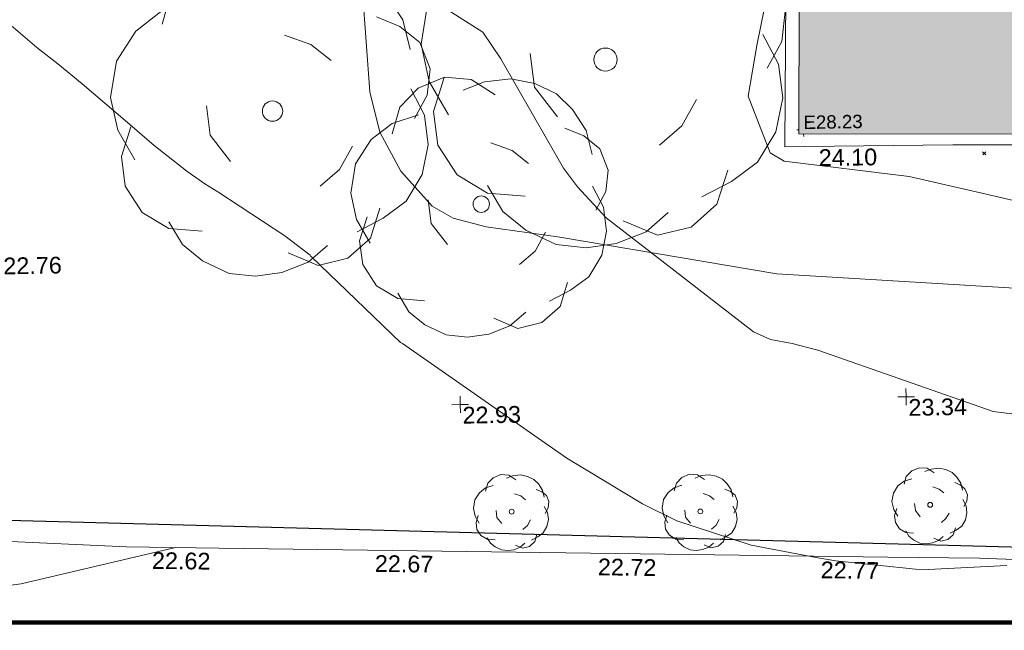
# Model space of a CAD drawing. Header units: millimetres. Extents: x -287732 to 520720, y -88450 to 287754.
# Tile 32 of 256: x -210665 to -188588, y -74000 to -60302. Entities that reach past the tile are written whole.
import ezdxf

# ---------------------------------------------------------------- set-up
doc = ezdxf.new("R2010")
doc.units = ezdxf.units.MM
doc.linetypes.add('IMPORT-UG_ELEC_STREET LIGHTING_QLB2 _2_', pattern=[2700, 1500, -300, 0, -250, 150, -300, 0, -200])
for name, color, linetype, lineweight, true_color in [('00_TOPO_LEVEL_SPOT', 7, 'Continuous', 9, 0x666666), ('00_TOPO_TREE', 7, 'Continuous', 9, 0x666666), ('00_UAV_CONCRETE', 9, 'Continuous', 9, 0x808080), ('00_UAV_FENCE', 7, 'Continuous', 9, 0x264c2f), ('00_UAV_FORM_LINES', 7, 'Continuous', 9, 0x666666), ('00_UAV_LEVEL_SPOT', 7, 'Continuous', 9, 0x666666), ('01_DTM_CONTOUR_MNR', 7, 'Continuous', 9, 0xa5a552), ('12333-PUM-2D-U-0001-C01 - Rev2_REVIT IMPORT_dwg', 7, 'Continuous', 9, 0x767676), ('A_RHA_Line', 7, 'Continuous', 9, 0x00a600), ('EAVE_LVL', 3, 'Continuous', 9, 0x00ff00), ('PUM-SURVEY BOUNDARY_EXTENT', 190, 'Continuous', 25, 0x7f00ff)]:
    doc.layers.add(name, color=color, linetype=linetype, lineweight=lineweight, true_color=true_color)
doc.layers.add('A_RHA_Detail', color=7, linetype='Continuous', lineweight=9)
doc.layers.add('GEN-TEXT', color=7, linetype='Continuous', lineweight=9)
doc.styles.add('Arial_3', font='arial.ttf', dxfattribs={"height": 300})
doc.styles.add('Swis721 Lt BT_2', font='swissl.ttf', dxfattribs={"height": 375})

# ---------------------------------------------------------------- blocks, each defined once
blk = doc.blocks.new('12333-PUM-2D-U-0001-C01 - Rev2_REVIT IMPORT_dwg_CONIFEROUS_TREE-2077079-Site Location Plan Proposed')
at = {"layer": '00_TOPO_TREE', "color": 254, "true_color": 0xcccccc, "flags": 128}
for points in [[(533693466, 725498653), (533693688, 725499393), (533694206, 725499911), (533694946, 725500207), (533695686, 725500133), (533696351, 725499689)], [(533695464, 725499837), (533696055, 725500059), (533696795, 725500133), (533697461, 725499985), (533698053, 725499689), (533698497, 725499245), (533698867, 725498653), (533699015, 725497987)], [(533692800, 725495620), (533692430, 725496286), (533692282, 725497026), (533692430, 725497840), (533692874, 725498505), (533693466, 725498949), (533694206, 725499171)], [(533698275, 725498727), (533698793, 725498505), (533699237, 725498135), (533699458, 725497544), (533699384, 725496952), (533699089, 725496434)], [(533696203, 725498357), (533696795, 725498135), (533697239, 725497766)], [(533699015, 725497100), (533699311, 725496508), (533699384, 725495842), (533699237, 725495176), (533698867, 725494584), (533698349, 725494215), (533697757, 725493919)], [(533694946, 725495546), (533694502, 725496138), (533694428, 725496804)], [(533694280, 725493993), (533693540, 725494067), (533692948, 725494436), (533692578, 725495028), (533692504, 725495694), (533692726, 725496360)], [(533697683, 725495842), (533697387, 725495324), (533696943, 725494954)], [(533698275, 725494436), (533698053, 725493771), (533697535, 725493327), (533696869, 725493179), (533696203, 725493475)], [(533697091, 725493623), (533696647, 725493253), (533696055, 725493031), (533695464, 725492957), (533694872, 725493031), (533694280, 725493327), (533693836, 725493697), (533693540, 725494215)]]:
    blk.add_lwpolyline(points, dxfattribs=at)
at = {"layer": '00_TOPO_TREE', "color": 254, "true_color": 0xcccccc}
blk.add_circle((533695907, 725496656), 228, dxfattribs=at)
blk = doc.blocks.new('12333-PUM-2D-U-0001-C01 - Rev2_REVIT IMPORT_dwg_CONIFEROUS_TREE-2077080-Site Location Plan Proposed')
at = {"layer": '00_TOPO_TREE', "color": 254, "true_color": 0xcccccc, "flags": 128}
for points in [[(533700612, 725499955), (533700864, 725500798), (533701454, 725501388), (533702297, 725501725), (533703139, 725501640), (533703898, 725501135)], [(533702887, 725501303), (533703561, 725501556), (533704403, 725501640), (533705161, 725501472), (533705835, 725501135), (533706341, 725500629), (533706762, 725499955), (533706931, 725499197)], [(533699853, 725496501), (533699432, 725497259), (533699264, 725498102), (533699432, 725499029), (533699938, 725499787), (533700612, 725500292), (533701454, 725500545)], [(533706088, 725500040), (533706678, 725499787), (533707183, 725499366), (533707436, 725498692), (533707352, 725498018), (533707015, 725497428)], [(533703729, 725499618), (533704403, 725499366), (533704909, 725498944)], [(533706931, 725498186), (533707268, 725497512), (533707352, 725496754), (533707183, 725495996), (533706762, 725495322), (533706172, 725494900), (533705498, 725494563)], [(533702297, 725496417), (533701791, 725497091), (533701707, 725497849)], [(533701539, 725494648), (533700696, 725494732), (533700022, 725495153), (533699601, 725495827), (533699516, 725496585), (533699769, 725497344)], [(533705414, 725496754), (533705077, 725496164), (533704572, 725495743)], [(533706088, 725495153), (533705835, 725494395), (533705246, 725493889), (533704487, 725493721), (533703729, 725494058)], [(533704740, 725494226), (533704235, 725493805), (533703561, 725493552), (533702887, 725493468), (533702213, 725493552), (533701539, 725493889), (533701033, 725494311), (533700696, 725494900)]]:
    blk.add_lwpolyline(points, dxfattribs=at)
at = {"layer": '00_TOPO_TREE', "color": 254, "true_color": 0xcccccc}
blk.add_circle((533703392, 725497681), 260, dxfattribs=at)
blk = doc.blocks.new('12333-PUM-2D-U-0001-C01 - Rev2_REVIT IMPORT_dwg_CONIFEROUS_TREE-2077081-Site Location Plan Proposed')
at = {"layer": '00_TOPO_TREE', "color": 254, "true_color": 0xcccccc, "flags": 128}
for points in [[(533698584, 725496097), (533698763, 725496693), (533699180, 725497110), (533699776, 725497348), (533700372, 725497289), (533700908, 725496931)], [(533700193, 725497050), (533700670, 725497229), (533701266, 725497289), (533701802, 725497170), (533702279, 725496931), (533702636, 725496574), (533702934, 725496097), (533703053, 725495561)], [(533698048, 725493654), (533697750, 725494190), (533697631, 725494786), (533697750, 725495441), (533698107, 725495978), (533698584, 725496335), (533699180, 725496514)], [(533702457, 725496156), (533702874, 725495978), (533703232, 725495680), (533703411, 725495203), (533703351, 725494726), (533703113, 725494309)], [(533700789, 725495859), (533701266, 725495680), (533701623, 725495382)], [(533703053, 725494846), (533703292, 725494369), (533703351, 725493832), (533703232, 725493296), (533702934, 725492819), (533702517, 725492522), (533702040, 725492283)], [(533699776, 725493594), (533699418, 725494071), (533699359, 725494607)], [(533699240, 725492343), (533698644, 725492402), (533698167, 725492700), (533697869, 725493177), (533697809, 725493713), (533697988, 725494250)], [(533701981, 725493832), (533701742, 725493415), (533701385, 725493117)], [(533702457, 725492700), (533702279, 725492164), (533701861, 725491806), (533701325, 725491687), (533700789, 725491926)], [(533701504, 725492045), (533701146, 725491747), (533700670, 725491568), (533700193, 725491508), (533699716, 725491568), (533699240, 725491806), (533698882, 725492104), (533698644, 725492522)]]:
    blk.add_lwpolyline(points, dxfattribs=at)
at = {"layer": '00_TOPO_TREE', "color": 254, "true_color": 0xcccccc}
blk.add_circle((533700550, 725494488), 184, dxfattribs=at)
blk = doc.blocks.new('12333-PUM-2D-U-0001-C01 - Rev2_REVIT IMPORT_dwg_CONIFEROUS_TREE-2077251-Site Location Plan Proposed')
at = {"layer": '00_TOPO_TREE', "color": 254, "true_color": 0xcccccc, "flags": 128}
for points in [[(-1889, 1546), (-1718, 2118), (-1317, 2519), (-744, 2748), (-172, 2691), (344, 2347)], [(-344, 2462), (115, 2634), (687, 2691), (1202, 2576), (1660, 2347), (2004, 2004), (2290, 1546), (2405, 1031)], [(-2405, -802), (-2691, -286), (-2805, 286), (-2691, 916), (-2347, 1431), (-1889, 1775), (-1317, 1947)], [(1832, 1603), (2233, 1431), (2576, 1145), (2748, 687), (2691, 229), (2462, -172)], [(229, 1317), (687, 1145), (1031, 859)], [(-744, -859), (-1088, -401), (-1145, 115)], [(2405, 344), (2634, -115), (2691, -630), (2576, -1145), (2290, -1603), (1889, -1889), (1431, -2118)], [(-1260, -2061), (-1832, -2004), (-2290, -1718), (-2576, -1260), (-2634, -744), (-2462, -229)], [(1374, -630), (1145, -1031), (802, -1317)], [(916, -2347), (573, -2634), (115, -2805), (-344, -2863), (-802, -2805), (-1260, -2576), (-1603, -2290), (-1832, -1889)], [(1832, -1718), (1660, -2233), (1260, -2576), (744, -2691), (229, -2462)]]:
    blk.add_lwpolyline(points, dxfattribs=at)
at = {"layer": '00_TOPO_TREE', "color": 254, "true_color": 0xcccccc}
blk.add_circle((0, 0), 177, dxfattribs=at)
blk = doc.blocks.new('12333-PUM-2D-U-0001-C01 - Rev2_REVIT IMPORT_dwg_UAV-2077255-Site Location Plan Proposed')
at = {"layer": '00_UAV_LEVEL_SPOT', "color": 254, "true_color": 0xcccccc, "flags": 128}
for points in [[(0, -500), (0, 0), (-500, 0)], [(500, 0), (0, 0), (0, 500)]]:
    blk.add_lwpolyline(points, dxfattribs=at)
blk = doc.blocks.new('12333-PUM-2D-U-0001-C01 - Rev2_REVIT IMPORT_dwg_MGS62954_T2_Galway_ITM_3d_Rev1-2077680-Site Location Plan Proposed')
at = {"layer": '00_UAV_CONCRETE', "color": 254, "true_color": 0xcccccc, "flags": 128}
blk.add_lwpolyline([(533707615, 725505213), (533707529, 725502121), (533707485, 725500215), (533707379, 725495655), (533707816, 725495653), (533711144, 725495637), (533712801, 725495606), (533714786, 725495570), (533717800, 725495523), (533718310, 725495516), (533722065, 725495447), (533722799, 725495429), (533725945, 725495356), (533727798, 725495331), (533729405, 725495310), (533732797, 725495239), (533733288, 725495229), (533736565, 725495165)], dxfattribs=at)
at = {"layer": '00_UAV_FENCE', "color": 254, "true_color": 0xcccccc, "flags": 128}
blk.add_lwpolyline([(533754455, 725484290), (533749464, 725484516), (533744473, 725484742), (533739483, 725484968), (533734842, 725485179), (533734492, 725485195), (533729498, 725485435), (533724504, 725485675), (533720801, 725485853), (533719511, 725485922), (533714518, 725486192), (533711585, 725486351), (533709524, 725486414), (533704526, 725486568), (533699529, 725486722), (533694531, 725486875), (533692462, 725486939), (533689539, 725487129), (533684550, 725487454), (533683769, 725487505), (533679558, 725487735), (533674850, 725487993)], dxfattribs=at)
at = {"layer": '00_UAV_FORM_LINES', "color": 254, "true_color": 0xcccccc, "flags": 128}
for points in [[(533697844, 725503436), (533697970, 725499305), (533698093, 725497050), (533698308, 725496141), (533698763, 725495256), (533699451, 725494463), (533699912, 725494186), (533700648, 725493978), (533702253, 725493724), (533707152, 725492809), (533713220, 725492337), (533719618, 725492061), (533726913, 725491863), (533734212, 725491895), (533741513, 725491766), (533742224, 725491811), (533743151, 725491852), (533744105, 725491896), (533746567, 725492196)], [(533693562, 725486905), (533690091, 725486152), (533683523, 725485403), (533675340, 725485570), (533669670, 725485951), (533659577, 725486552), (533650384, 725486794), (533641951, 725486762), (533628773, 725486515), (533619068, 725486349)]]:
    blk.add_lwpolyline(points, dxfattribs=at)
at = {"layer": '01_DTM_CONTOUR_MNR', "color": 254, "true_color": 0xcccccc, "flags": 128}
for points in [[(533712842, 725489511), (533711945, 725489635), (533708039, 725491078), (533707464, 725491243), (533706984, 725491341), (533706601, 725491521), (533704350, 725493330), (533703348, 725494133), (533702713, 725494841), (533702409, 725495264), (533701043, 725497737), (533700650, 725498346), (533699601, 725499035)], [(533714015, 725493976), (533711844, 725494523), (533710151, 725494939), (533707355, 725495336), (533707044, 725495524), (533706577, 725496802), (533706790, 725497940), (533707510, 725501200), (533707547, 725501490), (533707569, 725502464), (533707550, 725502890), (533706753, 725503276), (533706470, 725503460), (533706460, 725503880), (533706457, 725503835)], [(533712190, 725486180), (533710430, 725486121), (533710143, 725486133), (533708430, 725486339), (533708358, 725486348), (533707955, 725486420), (533706466, 725486736), (533704808, 725487309), (533704047, 725487702), (533702372, 725488759), (533698734, 725491396), (533698704, 725491411), (533698683, 725491415), (533696726, 725493370), (533696705, 725493390), (533696692, 725493410), (533696133, 725493857), (533694650, 725494866), (533694363, 725495053), (533693964, 725495340), (533693243, 725495933), (533692650, 725496456), (533691648, 725497340), (533691112, 725497802), (533690650, 725498176), (533690032, 725498722)]]:
    blk.add_lwpolyline(points, dxfattribs=at)
for name in ['12333-PUM-2D-U-0001-C01 - Rev2_REVIT IMPORT_dwg_CONIFEROUS_TREE-2077080-Site Location Plan Proposed', '12333-PUM-2D-U-0001-C01 - Rev2_REVIT IMPORT_dwg_CONIFEROUS_TREE-2077079-Site Location Plan Proposed', '12333-PUM-2D-U-0001-C01 - Rev2_REVIT IMPORT_dwg_CONIFEROUS_TREE-2077081-Site Location Plan Proposed']:
    blk.add_blockref(name, (0, 0))
for name, p, xscale, yscale, zscale in [('12333-PUM-2D-U-0001-C01 - Rev2_REVIT IMPORT_dwg_UAV-2077255-Site Location Plan Proposed', (533700000, 725490000), 0.375, 0.375, 0.375), ('12333-PUM-2D-U-0001-C01 - Rev2_REVIT IMPORT_dwg_UAV-2077255-Site Location Plan Proposed', (533710000, 725490000), 0.375, 0.375, 0.375), ('12333-PUM-2D-U-0001-C01 - Rev2_REVIT IMPORT_dwg_CONIFEROUS_TREE-2077251-Site Location Plan Proposed', (533701112, 725487579), 0.3048, 0.3048, 0.3048), ('12333-PUM-2D-U-0001-C01 - Rev2_REVIT IMPORT_dwg_CONIFEROUS_TREE-2077251-Site Location Plan Proposed', (533705342, 725487510), 0.3048, 0.3048, 0.3048), ('12333-PUM-2D-U-0001-C01 - Rev2_REVIT IMPORT_dwg_CONIFEROUS_TREE-2077251-Site Location Plan Proposed', (533710497, 725487568), 0.3048, 0.3048, 0.3048)]:
    blk.add_blockref(name, p, dxfattribs=dict(xscale=xscale, yscale=yscale, zscale=zscale))
at = {"layer": '00_TOPO_LEVEL_SPOT', "insert": (533689812, 725493474), "char_height": 375, "width": 1495.9, "attachment_point": 1, "line_spacing_factor": 1.005062, "style": 'Swis721 Lt BT_2'}
blk.add_mtext('22.76', dxfattribs=at)
at = {"layer": '00_UAV_CONCRETE', "color": 251, "true_color": 0x666666, "insert": (533708135, 725495586), "char_height": 375, "width": 1495.9, "attachment_point": 1, "rotation": 359.7296, "line_spacing_factor": 1.005062, "style": 'Swis721 Lt BT_2'}
blk.add_mtext('24.10', dxfattribs=at)
at = {"layer": '00_UAV_FENCE', "color": 251, "true_color": 0x666666, "char_height": 375, "width": 1495.9, "attachment_point": 1, "rotation": 358.2375, "line_spacing_factor": 1.005062, "style": 'Swis721 Lt BT_2'}
for s, insert in [('22.62', (533693035, 725486812)), ('22.67', (533698030, 725486658)), ('22.72', (533703030, 725486494)), ('22.77', (533708024, 725486341))]:
    blk.add_mtext(s, dxfattribs=dict(at, insert=insert))
at = {"layer": '00_UAV_LEVEL_SPOT', "char_height": 375, "width": 1495.9, "attachment_point": 1, "line_spacing_factor": 1.005062, "style": 'Swis721 Lt BT_2'}
for s, insert in [('22.93', (533700048, 725489947)), ('23.34', (533710048, 725489947))]:
    blk.add_mtext(s, dxfattribs=dict(at, insert=insert))
blk = doc.blocks.new('12333-PUM-2D-U-0001-C01 - Rev2_REVIT IMPORT_dwg_SPOT-V251-Site Location Plan Proposed')
at = {"layer": 'EAVE_LVL', "color": 81, "true_color": 0xaaffaa}
for p, q in [((-500, 0), (-352, 0)), ((0, -306), (0, -500))]:
    blk.add_line(p, q, dxfattribs=at)
blk = doc.blocks.new('12333-PUM-2D-U-0001-C01 - Rev2_REVIT IMPORT_dwg-1620468-Site Location Plan Proposed')
at = {"layer": 'GEN-TEXT', "color": 253, "true_color": 0xaaaaaa}
for p, q in [((70731, -120458), (70802, -120387)), ((70802, -120458), (70731, -120387))]:
    blk.add_line(p, q, dxfattribs=at)
at = {"layer": 'PUM-SURVEY BOUNDARY_EXTENT', "color": 201, "true_color": 0xd4aaff, "flags": 128}
blk.add_lwpolyline([(-21906, -123457), (-2098, -126031), (83005, -129779), (238850, -129934), (250220, -124847)], dxfattribs=at)
blk.add_blockref('12333-PUM-2D-U-0001-C01 - Rev2_REVIT IMPORT_dwg_MGS62954_T2_Galway_ITM_3d_Rev1-2077680-Site Location Plan Proposed', (-533641080, -725615854))
at = {"xscale": 0.3, "yscale": 0.3, "zscale": 0.3}
blk.add_blockref('12333-PUM-2D-U-0001-C01 - Rev2_REVIT IMPORT_dwg_SPOT-V251-Site Location Plan Proposed', (66725, -119824), dxfattribs=at)
at = {"layer": 'EAVE_LVL', "insert": (66725, -119509), "char_height": 300, "width": 1590.34, "attachment_point": 1, "line_spacing_factor": 0.941778, "style": 'Arial_3'}
blk.add_mtext('E28.23', dxfattribs=at)

msp = doc.modelspace()

# ---------------------------------------------------------------- hatches: boundary and pattern name
at = {"layer": 'A_RHA_Detail', "true_color": 0xc0c0c0}
h = msp.add_hatch(color=9, dxfattribs=at)
h.paths.add_polyline_path([(-80881, -68503), (-80401, -68483), (-80401, -62985), (-24475, -63009), (-24456, -50840), (-36623, -50832), (-36623, -44229), (-50959, -44218), (-50959, -42574), (-54564, -42571), (-54566, -45054), (-92409, -45027), (-92412, -49202), (-100062, -49202), (-100052, -64853), (-86121, -64853), (-86092, -62958), (-84861, -62958), (-84855, -68240), (-80871, -68240)])
h.paths.add_polyline_path([(-137239, -68462), (-132720, -68433), (-132847, -62850), (-130455, -62917), (-130498, -61356), (-117581, -61423), (-117492, -49184), (-125137, -49178), (-125134, -45033), (-163007, -45006), (-163007, -44090), (-163124, -44090), (-163123, -42384), (-166564, -42384), (-166565, -44044), (-193158, -44025), (-193195, -62864), (-137270, -62917), (-137254, -65680)])
h.paths.add_polyline_path([(120311, -32334), (120312, -31611), (133451, -31638), (133469, -19718), (121296, -19692), (121320, -8191), (112277, -8172), (112263, -14811), (78286, -14740), (78293, -8167), (75242, -8161), (69356, -8153), (69354, -9157), (68373, -9155), (68373, -13706), (69334, -13708), (69325, -16250), (66623, -16250), (66620, -17995), (65989, -17995), (65985, -19731), (57152, -19712), (57127, -31560), (70278, -31587), (70278, -32272), (78264, -32285), (78267, -31020), (112336, -31091), (112336, -32318), (119781, -32333)])
h.paths.add_polyline_path([(7504, -1791), (15482, -674), (15484, 148), (56188, 206), (56156, 14338), (18017, 14236), (17968, 34313), (21727, 34324), (21709, 40608), (18010, 40608), (17996, 45484), (9770, 45421), (3966, 45447), (3985, 14177), (1023, 14177), (-277, 14191), (-232, 5968), (-226, 194), (553, 183), (7478, 143), (7489, -674)])
h.paths.add_polyline_path([(77756, 53), (77730, 1700), (94464, 1660), (94606, 17991), (88810, 18015), (88800, 14437), (69414, 14458), (69377, 100), (75242, 67)])
h.paths.add_polyline_path([(61252, 46454), (105775, 46473), (105768, 61853), (92285, 61853), (92309, 65784), (96107, 65768), (96060, 75209), (101085, 75072), (104988, 74765), (108404, 74364), (112009, 73787), (115645, 73050), (116891, 72762), (120209, 71893), (120865, 71704), (124136, 70670), (127436, 69481), (127820, 69395), (128274, 69332), (128732, 69307), (129190, 69320), (129645, 69372), (130095, 69461), (130535, 69588), (130963, 69751), (131376, 69950), (131771, 70182), (132163, 70461), (132496, 70742), (132821, 71065), (133117, 71414), (133384, 71787), (133617, 72179), (133817, 72591), (133983, 73018), (134112, 73458), (134204, 73907), (134258, 74362), (134273, 74820), (134251, 75277), (134190, 75731), (134091, 76179), (133955, 76617), (133783, 77041), (133576, 77450), (133336, 77840), (133064, 78209), (132762, 78554), (132432, 78872), (132077, 79161), (131698, 79420), (131300, 79646), (131094, 79746), (132146, 83110), (122788, 86283), (121604, 82800), (117096, 83871), (116842, 83526), (116121, 91222), (110238, 91274), (110194, 90435), (104988, 90486), (104973, 94310), (103746, 94310), (103840, 122852), (96365, 122932), (96350, 123952), (104556, 123902), (104607, 120249), (125503, 120134), (125662, 137657), (114480, 137699), (114382, 129150), (104644, 129188), (104578, 126217), (101184, 126159), (101265, 135959), (89967, 135989), (89928, 125824), (93631, 125841), (93581, 122932), (88697, 122905), (88679, 95739), (86378, 95739), (86378, 96178), (83280, 96201), (83274, 95736), (70170, 95733), (70166, 96272), (66675, 96257), (66655, 95756), (65785, 95756), (65888, 117471), (53473, 117488), (53434, 98570), (40649, 98570), (40610, 94406), (38854, 94410), (38849, 89464), (40612, 89518), (40665, 86258), (38372, 86306), (38370, 76901), (50938, 76944), (50923, 74599), (56485, 74589), (56485, 75195), (92465, 75233), (92646, 71767), (89811, 69363), (85313, 69361), (85313, 66907), (75210, 66903), (75210, 63816), (70819, 63816), (70819, 64253), (69457, 64253), (69456, 66902), (61303, 66899), (61305, 63970), (70500, 63970), (70500, 61853), (61246, 61849), (61252, 46656)])
h.paths.add_polyline_path([(-17153, 48569), (-17153, 60770), (-29363, 60775), (-29363, 67399), (-43507, 67405), (-43489, 69093), (-45766, 69109), (-45794, 67405), (-47272, 67404), (-47272, 66455), (-86005, 66469), (-86007, 60522), (-92663, 60522), (-92665, 50184), (-79752, 50180), (-79752, 48591), (-17158, 48569)])
h.paths.add_polyline_path([(-201056, 48629), (-138378, 48635), (-138378, 50133), (-125468, 50134), (-125469, 60566), (-132187, 60566), (-132187, 66533), (-170643, 66806), (-170643, 67739), (-200340, 67489), (-200349, 60828), (-201058, 60828), (-201057, 51102)])
h.paths.add_polyline_path([(-240052, 54769), (-239444, 54811), (-239187, 54842), (-238765, 54941), (-238382, 55122), (-237990, 55355), (-237269, 55936), (-237032, 56226), (-236793, 56569), (-236555, 57004), (-236433, 57267), (-236300, 57753), (-236251, 58017), (-236236, 58516), (-236233, 58988), (-236214, 59823), (-236364, 59821), (-236634, 60698), (-236392, 61432), (-236225, 61435), (-236202, 62638), (-232564, 62639), (-232564, 63049), (-232732, 63049), (-232860, 63458), (-232732, 63914), (-232561, 63914), (-232515, 70598), (-240629, 70599), (-240630, 72351), (-246413, 72347), (-246413, 70616), (-254450, 70619), (-254455, 70754), (-254470, 73192), (-263883, 73268), (-263902, 68261), (-263715, 68260), (-263553, 67820), (-263719, 67392), (-263914, 67392), (-263957, 58634), (-260181, 58611), (-260192, 56354), (-257185, 56339), (-257213, 57093), (-257339, 57093), (-257471, 57532), (-257339, 58062), (-257203, 58064), (-257174, 58599), (-256478, 58575), (-256478, 58789), (-256013, 58912), (-255397, 58781), (-255397, 58596), (-243810, 58586), (-243805, 58352), (-243741, 57885), (-243619, 57422), (-243424, 56944), (-243247, 56608), (-243003, 56250), (-242732, 55933), (-242372, 55603), (-242141, 55425), (-241805, 55217), (-241529, 55077), (-241101, 54917), (-240836, 54841), (-240453, 54789), (-240219, 54777)])
h.paths.add_polyline_path([(40277, 59895), (40329, 69197), (36589, 69218), (36619, 74674), (32264, 74687), (32233, 69156), (11917, 69270), (11967, 78219), (29088, 78123), (29143, 88141), (15719, 88216), (15733, 90590), (4594, 90652), (4525, 78265), (10097, 78234), (10077, 74773), (4548, 74804), (4466, 60107), (19126, 60025), (19140, 62528), (31739, 62457), (31725, 59943), (38370, 59906)])
h.paths.add_polyline_path([(-246083, 72334), (-246083, 72334), (-246208, 72334)])
h.paths.add_polyline_path([(-114575, 112178), (-114575, 112178), (-114707, 115802)])
h.paths.add_polyline_path([(-154700, 101760), (-114382, 101776), (-114382, 106927), (-113756, 106927), (-113758, 111847), (-114432, 111847), (-114432, 112178), (-114575, 112178), (-114579, 121707), (-123057, 121707), (-123069, 156453), (-119381, 156454), (-119381, 160166), (-115501, 160167), (-115503, 166207), (-132412, 166600), (-132412, 166666), (-135275, 166665), (-135275, 166628), (-135911, 166628), (-135911, 166352), (-152521, 166346), (-152518, 159143), (-150699, 159118), (-150759, 122561), (-151059, 122561), (-151061, 121302), (-154138, 121373), (-154138, 121865), (-154704, 121867), (-154689, 119352), (-154746, 119352), (-154746, 118722), (-160794, 118749), (-160794, 119411), (-163852, 119422), (-163855, 118762), (-167569, 118779), (-166635, 124395), (-166930, 124500), (-167569, 124708), (-168028, 124841), (-168631, 124991), (-169238, 125117), (-169850, 125220), (-170466, 125298), (-171089, 125352), (-171704, 125381), (-172325, 125386), (-172782, 125375), (-173402, 125337), (-174110, 125263), (-174634, 125190), (-175245, 125081), (-176047, 124896), (-176665, 124725), (-177045, 124609), (-177632, 124405), (-176665, 118819), (-177559, 118822), (-177662, 125263), (-176365, 126543), (-159462, 126320), (-157058, 128609), (-157061, 136153), (-158639, 137740), (-159352, 137740), (-161634, 140201), (-168728, 140257), (-171035, 137943), (-174184, 137943), (-176460, 140292), (-177342, 140292), (-177342, 140358), (-183429, 140356), (-185922, 137917), (-185922, 131757), (-186907, 131757), (-187725, 130810), (-187724, 127376), (-186481, 126305), (-186479, 122327), (-185176, 121059), (-180304, 121059), (-180304, 118802), (-193555, 118802), (-193555, 133118), (-192594, 133118), (-192594, 134201), (-192225, 134201), (-192226, 136615), (-192595, 136615), (-192595, 137734), (-193589, 137734), (-193589, 147475), (-193163, 147493), (-192766, 147531), (-192360, 147590), (-192200, 147617), (-191883, 147683), (-191569, 147762), (-191258, 147853), (-190829, 148002), (-190648, 148071), (-190350, 148198), (-190057, 148336), (-189770, 148486), (-189405, 148698), (-189133, 148873), (-188868, 149059), (-188610, 149255), (-188355, 149465), (-188080, 149714), (-187885, 149902), (-187546, 150266), (-187446, 150378), (-187241, 150629), (-187046, 150888), (-186862, 151154), (-186546, 151670), (-186524, 151707), (-163675, 151670), (-163688, 148134), (-157304, 148136), (-157304, 155760), (-157557, 155765), (-157556, 166678), (-187009, 166700), (-187013, 162054), (-188707, 162045), (-188706, 155022), (-188738, 154651), (-188799, 154283), (-188857, 154035), (-188966, 153679), (-189103, 153333), (-189266, 152998), (-189455, 152677), (-189645, 152421), (-189917, 152104), (-190213, 151809), (-190531, 151539), (-190869, 151294), (-191225, 151076), (-191598, 150887), (-192093, 150683), (-192519, 150562), (-192904, 150482), (-193187, 150441), (-193594, 150407), (-193595, 151460), (-205369, 151455), (-205354, 113350), (-207187, 113349), (-207184, 105991), (-205313, 105991), (-205311, 101770), (-175489, 101781), (-175489, 110890), (-154703, 110898), (-154700, 102692)])
h.paths.add_polyline_path([(193736, 113048), (208865, 114991), (208976, 114127), (216448, 115086), (216039, 118272), (232649, 120405), (233426, 114352), (240632, 115278), (239855, 121330), (256407, 123456), (257092, 118089), (264572, 119041), (261878, 138525), (259179, 138222), (259197, 137439), (254686, 136897), (255413, 131315), (240853, 129522), (239771, 137919), (240650, 138010), (240062, 142777), (239166, 142685), (237631, 151018), (266173, 154561), (271297, 142612), (276532, 144861), (274942, 148528), (302075, 160135), (300216, 164320), (301528, 164907), (300405, 167478), (299017, 166946), (295627, 174519), (294333, 177537), (287289, 174519), (289428, 169661), (272957, 162557), (271943, 164897), (267016, 162764), (268502, 159357), (265200, 157946), (226856, 153147), (227510, 148852), (228281, 141179), (227302, 141050), (227895, 136433), (228749, 136524), (229602, 128024), (217691, 126494), (217642, 126874), (215139, 126553), (215195, 126113), (215016, 126090), (214841, 127450), (192259, 124549), (193486, 114991)])
h.paths.add_polyline_path([(-78076, 117606), (-78076, 117610), (-78070, 129486), (-74723, 129478), (-74723, 125436), (-48016, 125380), (-47997, 135873), (-61198, 135902), (-74715, 135924), (-74724, 131865), (-78070, 131873), (-78063, 149550), (-58292, 149542), (-58292, 148946), (-37708, 148938), (-37703, 159740), (-44148, 159743), (-44148, 162961), (-49830, 162961), (-49831, 160632), (-78494, 160644), (-78494, 161615), (-78739, 161615), (-78692, 168188), (-90845, 168127), (-90963, 152687), (-89065, 152686), (-89080, 117610), (-78375, 117606)])
h.paths.add_polyline_path([(69255, 129236), (69260, 136168), (86068, 136131), (86009, 164703), (58790, 164724), (58790, 170119), (54460, 170122), (54457, 166153), (47042, 166159), (47041, 164669), (39173, 164675), (39173, 164079), (17015, 164095), (17002, 147267), (12660, 147267), (12654, 139138), (17031, 139135), (17025, 129935), (39191, 129919), (39191, 129258), (69014, 129236)])
h.paths.add_polyline_path([(39266, 139468), (33051, 139484), (33088, 153428), (39278, 153412), (39278, 152830), (43058, 152820), (43025, 140093), (39267, 140093)])
h.paths.add_polyline_path([(1980, 189123), (18699, 189180), (18678, 195254), (24349, 195273), (24335, 199551), (28830, 199566), (28798, 208816), (24335, 208806), (24334, 209113), (16812, 209088), (16807, 208844), (6772, 208809), (6797, 201489), (-8471, 201437), (-8471, 200429), (-11856, 200418), (-11824, 190892), (-7615, 190907), (-7615, 190171), (-4609, 190169), (-4608, 190917), (1973, 190939), (1977, 189837)])
h.paths.add_polyline_path([(-20506, 190640), (-20122, 206347), (-41550, 207015), (-41462, 210450), (-31391, 210152), (-31079, 223863), (-44305, 224231), (-44491, 211866), (-47510, 211943), (-47723, 203659), (-47076, 203635), (-47175, 199532), (-46801, 199520), (-46874, 195479), (-44600, 195425), (-44686, 192243), (-38074, 192136), (-38104, 191127), (-21538, 190669)])
h.paths.add_polyline_path([(16801, 195962), (9657, 196015), (9644, 199514), (11632, 199486), (11632, 203322), (16807, 203391), (16801, 195984)])
h.paths.add_polyline_path([(122085, 200536), (122088, 206386), (125211, 206386), (125211, 206646), (126203, 206646), (126203, 207041), (130401, 206979), (130444, 209883), (126203, 209946), (126203, 214624), (127365, 214624), (127365, 225380), (126160, 225380), (126207, 241475), (119483, 241496), (119479, 246182), (109944, 246175), (109953, 233033), (115001, 233033), (115000, 208653), (112026, 208653), (112024, 200539), (122025, 200536)])
h.paths.add_polyline_path([(30087, 200987), (38031, 201029), (38031, 202923), (38110, 202923), (38067, 208828), (38013, 208828), (38012, 209013), (30045, 208970), (30077, 202923)])
h.paths.add_polyline_path([(195986, 205662), (202897, 206052), (202677, 209946), (195766, 209555)])
h.paths.add_polyline_path([(-91652, 206393), (-79454, 206433), (-79629, 238246), (-68904, 238215), (-68919, 246313), (-68919, 246314), (-68757, 246313), (-68755, 246639), (-79620, 246651), (-79607, 247344), (-82155, 247318), (-82155, 247488), (-91641, 247473), (-91639, 246846), (-131470, 246641), (-131470, 250160), (-142857, 250177), (-142864, 246220), (-165119, 246272), (-165040, 253908), (-178677, 253930), (-178700, 238177), (-138599, 238209), (-138548, 206628), (-126647, 206572), (-126667, 234826), (-124963, 234826), (-124969, 234688), (-91596, 234664), (-91651, 207156)])
h.paths.add_polyline_path([(142124, 209114), (152768, 209127), (152745, 227013), (142101, 226999), (142122, 210583)])
h.paths.add_polyline_path([(168999, 209275), (169027, 226860), (161687, 226877), (161648, 209291), (168847, 209275)])
h.paths.add_polyline_path([(49761, 218477), (49794, 223316), (41274, 223363), (41274, 223291), (32187, 223352), (32202, 225553), (20082, 225635), (20035, 218708), (31566, 218630), (31566, 218599), (49750, 218477)])
h.paths.add_polyline_path([(162362, 234154), (162367, 241590), (135261, 241631), (135249, 234198), (160249, 234157)])
h.paths.add_polyline_path([(176459, 246710), (176516, 252173), (168884, 252253), (168935, 257069), (164355, 257117), (164296, 251512), (164417, 251511), (164368, 246837), (171460, 246762)])

# ---------------------------------------------------------------- linework, layer by layer
at = {"layer": 'A_RHA_Line', "color": 7}
for p, q in [((-193158, -44025), (-193195, -62864)), ((-193195, -62864), (-137270, -62917))]:
    msp.add_line(p, q, dxfattribs=at)
at = {"layer": 'A_RHA_Line', "color": 1, "lineweight": 140, "true_color": 0xff0000}
msp.add_line((-217182, -73821), (190683, -73821), dxfattribs=at)

# ---------------------------------------------------------------- block references
at = {"layer": '12333-PUM-2D-U-0001-C01 - Rev2_REVIT IMPORT_dwg', "color": 254, "linetype": 'IMPORT-UG_ELEC_STREET LIGHTING_QLB2 _2_', "true_color": 0xffd4d4, "rotation": 0.9999999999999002}
msp.add_blockref('12333-PUM-2D-U-0001-C01 - Rev2_REVIT IMPORT_dwg-1620468-Site Location Plan Proposed', (-261895, 55870), dxfattribs=at)

doc.saveas('drawing.dxf')
